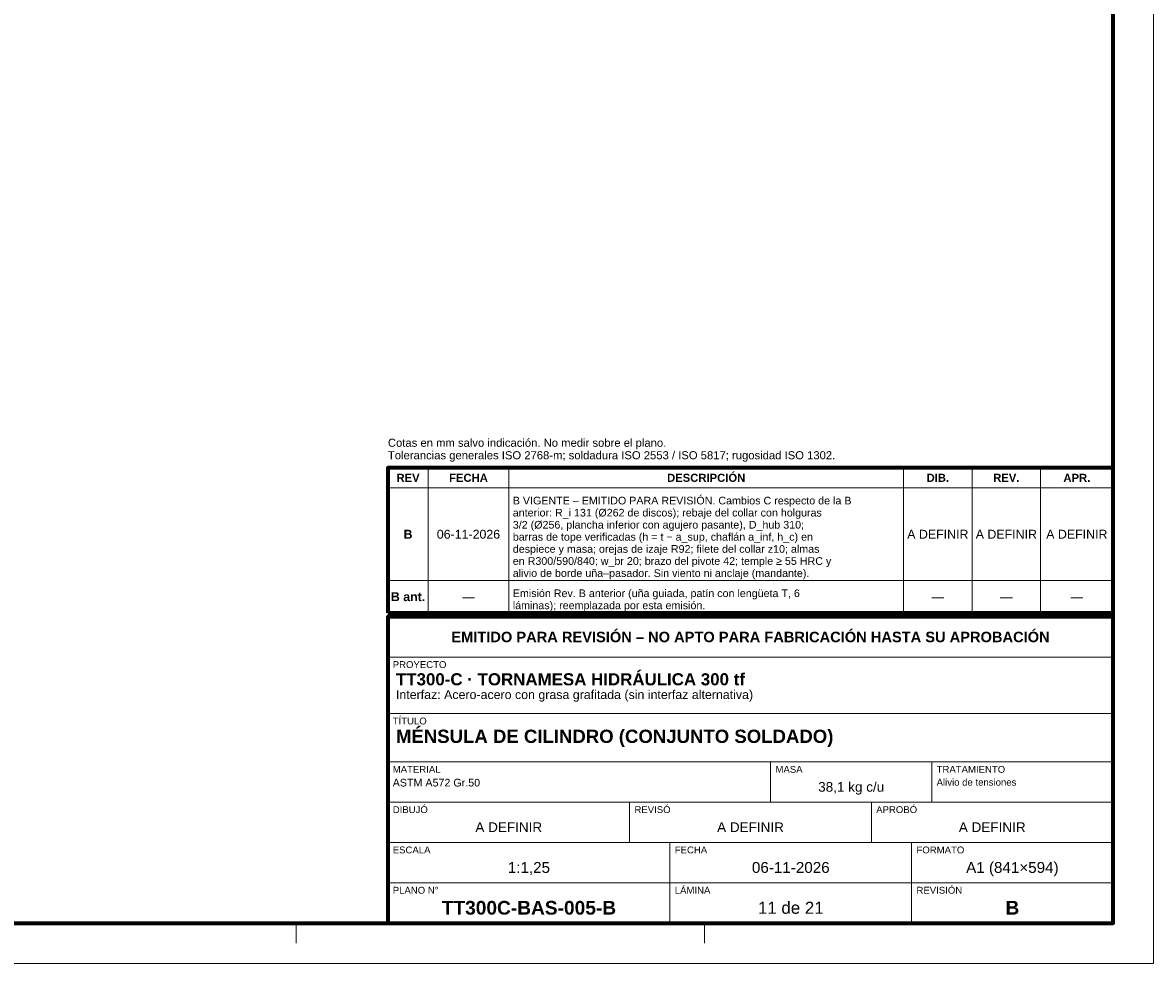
# Model space of a CAD drawing. Header units: millimetres. Extents: x 0 to 841, y 0 to 594.
# Tile 4 of 5: x 560 to 841, y 0 to 233. Entities that reach past the tile are written whole.
import ezdxf
from ezdxf.enums import TextEntityAlignment as Align

# ---------------------------------------------------------------- set-up
doc = ezdxf.new("R2010")
doc.units = ezdxf.units.MM
for name, color, linetype, lineweight in [('FINA', 7, 'CONTINUOUS', 18), ('MARCO', 7, 'CONTINUOUS', 70), ('TXT', 7, 'CONTINUOUS', 25)]:
    doc.layers.add(name, color=color, linetype=linetype, lineweight=lineweight)
doc.styles.add('STD', font='LiberationSans-Regular.ttf')
doc.styles.add('STDB', font='LiberationSans-Bold.ttf')

msp = doc.modelspace()

# ---------------------------------------------------------------- linework, layer by layer
at = {"layer": 'FINA'}
for p, q in [((661, 87), (661, 123)), ((681, 87), (681, 123)), ((779, 87), (779, 123)), ((796, 87), (796, 123)), ((813, 87), (813, 123)), ((651, 118), (831, 118)), ((651, 95), (831, 95)), ((651, 87), (831, 87)), ((651, 86), (831, 86)), ((651, 76), (831, 76)), ((651, 62), (831, 62)), ((651, 50), (831, 50)), ((746, 40), (746, 50)), ((786, 40), (786, 50)), ((651, 40), (831, 40)), ((711, 30), (711, 40)), ((771, 30), (771, 40)), ((651, 30), (831, 30)), ((721, 20), (721, 30)), ((781, 20), (781, 30)), ((651, 20), (831, 20)), ((721, 10), (721, 20)), ((781, 10), (781, 20)), ((628.25, 10), (628.25, 5)), ((729.62, 10), (729.62, 5))]:
    msp.add_line(p, q, dxfattribs=at)
msp.add_lwpolyline([(0, 0), (841, 0), (841, 594), (0, 594)], close=True, dxfattribs=at)
at = {"layer": 'MARCO'}
for points in [[(20, 10), (831, 10), (831, 584), (20, 584)], [(651, 87), (831, 87), (831, 123), (651, 123)], [(651, 10), (831, 10), (831, 86), (651, 86)]]:
    msp.add_lwpolyline(points, close=True, dxfattribs=at)

# ---------------------------------------------------------------- texts
at = {"layer": 'TXT', "style": 'STD'}
for s, p in [('Cotas en mm salvo indicación. No medir sobre el plano.', (651, 127.6)), ('Tolerancias generales ISO 2768-m; soldadura ISO 2553 / ISO 5817; rugosidad ISO 1302.', (651, 124.5))]:
    msp.add_text(s, height=2, dxfattribs=at).set_placement(p, align=Align.BOTTOM_LEFT)
at = {"layer": 'TXT'}
for s, height, style, p in [('REV', 2, 'STDB', (656, 120.5)), ('FECHA', 2, 'STDB', (671, 120.5)), ('DESCRIPCIÓN', 2, 'STDB', (730, 120.5)), ('DIB.', 2, 'STDB', (787.5, 120.5)), ('REV.', 2, 'STDB', (804.5, 120.5)), ('APR.', 2, 'STDB', (822, 120.5)), ('B', 2.2, 'STDB', (656, 106.5)), ('06-11-2026', 2.2, 'STD', (671, 106.5)), ('A DEFINIR', 2.2, 'STD', (787.5, 106.5)), ('A DEFINIR', 2.2, 'STD', (804.5, 106.5)), ('A DEFINIR', 2.2, 'STD', (822, 106.5)), ('B ant.', 2.2, 'STDB', (656, 91)), ('—', 2.2, 'STD', (671, 91)), ('—', 2.2, 'STD', (787.5, 91)), ('—', 2.2, 'STD', (804.5, 91)), ('—', 2.2, 'STD', (822, 91)), ('EMITIDO PARA REVISIÓN – NO APTO PARA FABRICACIÓN HASTA SU APROBACIÓN', 2.6, 'STDB', (741, 81)), ('38,1 kg c/u', 2.4, 'STD', (766, 43.8)), ('A DEFINIR', 2.4, 'STD', (681, 33.8)), ('A DEFINIR', 2.4, 'STD', (741, 33.8)), ('A DEFINIR', 2.4, 'STD', (801, 33.8)), ('A1 (841×594)', 2.7, 'STD', (806, 23.8)), ('1:1,25', 2.7, 'STD', (686, 23.8)), ('06-11-2026', 2.7, 'STD', (751, 23.8)), ('TT300C-BAS-005-B', 3.4, 'STDB', (686, 13.8)), ('11 de 21', 3, 'STD', (751, 13.8)), ('B', 3.4, 'STDB', (806, 13.8))]:
    msp.add_text(s, height=height, dxfattribs=dict(at, style=style)).set_placement(p, align=Align.MIDDLE_CENTER)
for s, height, style, p in [('B VIGENTE – EMITIDO PARA REVISIÓN. Cambios C respecto de la B', 1.9, 'STD', (682, 115.8)), ('anterior: R_i 131 (Ø262 de discos); rebaje del collar con holguras', 1.9, 'STD', (682, 112.8)), ('3/2 (Ø256, plancha inferior con agujero pasante), D_hub 310;', 1.9, 'STD', (682, 109.8)), ('barras de tope verificadas (h = t − a_sup, chaflán a_inf, h_c) en', 1.9, 'STD', (682, 106.8)), ('despiece y masa; orejas de izaje R92; filete del collar z10; almas', 1.9, 'STD', (682, 103.8)), ('en R300/590/840; w_br 20; brazo del pivote 42; temple ≥ 55 HRC y', 1.9, 'STD', (682, 100.8)), ('alivio de borde uña–pasador. Sin viento ni anclaje (mandante).', 1.9, 'STD', (682, 97.8)), ('Emisión Rev. B anterior (uña guiada, patín con lengüeta T, 6', 1.9, 'STD', (682, 92.8)), ('láminas); reemplazada por esta emisión.', 1.9, 'STD', (682, 89.8)), ('PROYECTO', 1.7, 'STD', (652.2, 75)), ('TT300-C · TORNAMESA HIDRÁULICA 300 tf', 3, 'STDB', (653, 72)), ('Interfaz: Acero-acero con grasa grafitada (sin interfaz alternativa)', 2.2, 'STD', (653, 67.8)), ('TÍTULO', 1.7, 'STD', (652.2, 61)), ('MÉNSULA DE CILINDRO (CONJUNTO SOLDADO)', 3.3, 'STDB', (653, 58)), ('MATERIAL', 1.7, 'STD', (652.2, 49)), ('MASA', 1.7, 'STD', (747.2, 49)), ('TRATAMIENTO', 1.7, 'STD', (787.2, 49)), ('ASTM A572 Gr.50', 1.9, 'STD', (652.2, 45.8)), ('Alivio de tensiones', 1.7, 'STD', (787.2, 45.8)), ('DIBUJÓ', 1.7, 'STD', (652.2, 39)), ('REVISÓ', 1.7, 'STD', (712.2, 39)), ('APROBÓ', 1.7, 'STD', (772.2, 39)), ('ESCALA', 1.7, 'STD', (652.2, 29)), ('FECHA', 1.7, 'STD', (722.2, 29)), ('FORMATO', 1.7, 'STD', (782.2, 29)), ('PLANO N°', 1.7, 'STD', (652.2, 19)), ('LÁMINA', 1.7, 'STD', (722.2, 19)), ('REVISIÓN', 1.7, 'STD', (782.2, 19))]:
    msp.add_text(s, height=height, dxfattribs=dict(at, style=style)).set_placement(p, align=Align.TOP_LEFT)

doc.saveas('drawing.dxf')
